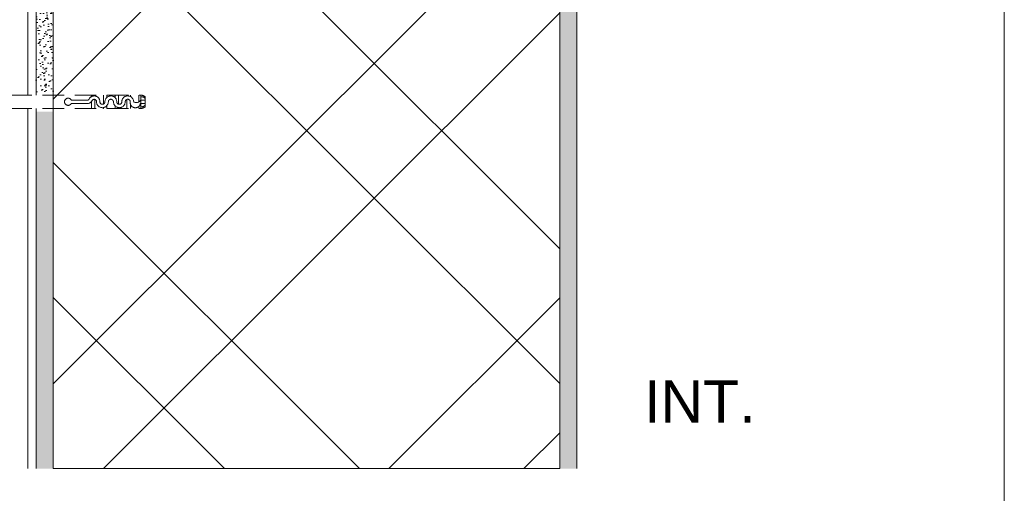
# Model space of a CAD drawing. Header units: millimetres. Extents: x -456324 to -444643, y 41194 to 44766.
# Tile 17 of 23: x -445247 to -444664, y 42357 to 42637. Entities that reach past the tile are written whole.
import ezdxf

# ---------------------------------------------------------------- set-up
doc = ezdxf.new("R2010")
doc.units = ezdxf.units.MM
doc.header["$MEASUREMENT"] = 0
doc.linetypes.add('DASHED', pattern=[19.05, 12.7, -6.35])
doc.styles.add('GENEROVANÝ_STYL_1', font='txt')
doc.linetypes.add('LEPENÍ', pattern='A,0,[1,Detail č.8 ŘEZ OKNEM -PARAPET1.Shx,S=0.060476,R=0,X=0,Y=0],-7.62,0', length=7.62)

msp = doc.modelspace()

# ---------------------------------------------------------------- hatches: boundary and pattern name
at = {"linetype": 'Continuous', "lineweight": 20, "true_color": 0xff6600}
h = msp.add_hatch(dxfattribs=at)
h.set_pattern_fill('AR_SAND_0001', color=30, style=0, pattern_type=2)
h.set_pattern_definition([(307.5, (-600427.343, 18503.144), (4.81705942, 0.1574834), [0, -3.8, 0, -4.25, 0, -4.0625]), (277.5, (-600427.343, 18503.144), (-7.05536516, 4.42444176), [0, -2.05, 0, -3.425, 0, -1.3125]), (237.5, (-600427.343, 18506.219), (-0.01414763, 7.78535465), [0, -1.25, 0, -4.5, 0, -5.875]), (227.5, (-600427.343, 18506.219), (-2.1941889, 7.5153165), [0, -0.625, 0, -2.95, 0, -3.375])])
h.paths.add_polyline_path([(-444927.39, 42371.21), (-444917.39, 42371.21), (-444917.39, 42899.7), (-444927.39, 42899.7)])
at = {"linetype": 'Continuous', "lineweight": 13}
h = msp.add_hatch(dxfattribs=at)
h.set_pattern_fill('ZDIVO2_0001', color=254, style=0, pattern_type=2)
h.set_pattern_definition([(45, (-445077.4, 42571.35), (-124.45, 124.45), []), (45, (-444997.4, 42571.35), (-124.45, 124.45), []), (135, (-445077.4, 42571.35), (124.45, 124.45), []), (135, (-444997.4, 42571.35), (124.45, 124.45), [])])
h.paths.add_polyline_path([(-444927.39, 42371.21), (-445227.39, 42371.21), (-445227.39, 42854.07), (-444927.39, 42854.07)])
h = msp.add_hatch(dxfattribs=at)
h.set_pattern_fill('ZDIVO2_0001', color=254, style=0, pattern_type=2)
h.set_pattern_definition([(45, (-600427, 4226), (-12445, 12445), []), (45, (-592427, 4226), (-12445, 12445), []), (135, (-600427, 4226), (12445, 12445), []), (135, (-592427, 4226), (12445, 12445), [])])
h.paths.add_polyline_path([(-445067.85, 42854.07), (-445227.39, 42854.07), (-445227.39, 42592.67), (-445175.44, 42592.67, -0.146838), (-445172.94, 42591.67), (-445172.94, 42585.67, -0.146839), (-445175.44, 42584.67), (-445227.39, 42584.67), (-445227.39, 42371.21), (-444927.39, 42371.21), (-444927.39, 42854.07), (-445064.06, 42854.07), (-445064.06, 42853.81), (-445063.59, 42853.49), (-445064.06, 42853.34), (-445064.06, 42851.44), (-445063.59, 42851.12), (-445064.06, 42850.97), (-445064.06, 42849.08), (-445063.59, 42848.76), (-445064.06, 42848.6), (-445064.06, 42846.71), (-445063.59, 42846.39), (-445064.06, 42846.24), (-445064.06, 42844.34), (-445063.59, 42844.02), (-445064.06, 42843.87), (-445064.06, 42841.98), (-445063.59, 42841.66), (-445064.06, 42841.5), (-445064.06, 42839.61), (-445063.59, 42839.29), (-445064.06, 42839.14), (-445064.06, 42837.24), (-445063.59, 42836.92), (-445064.06, 42836.77), (-445064.06, 42834.88), (-445063.59, 42834.56), (-445064.06, 42834.4), (-445064.06, 42832.51), (-445063.59, 42832.19), (-445064.06, 42832.04), (-445064.06, 42830.14), (-445063.59, 42829.82), (-445064.06, 42829.67), (-445064.25, 42827.81), (-445063.78, 42827.49), (-445064.25, 42827.34), (-445064.3, 42827.34), (-445064.48, 42825.48), (-445064.01, 42825.16), (-445064.48, 42825.01), (-445064.53, 42825.02), (-445064.71, 42823.16), (-445064.24, 42822.84), (-445064.71, 42822.69), (-445064.76, 42822.69), (-445064.92, 42821.15, -0.904988), (-445067, 42821.15), (-445067.2, 42823.12), (-445067.24, 42823.13), (-445067.72, 42823.45), (-445067.24, 42823.6), (-445067.44, 42825.53), (-445067.48, 42825.54), (-445067.96, 42825.86), (-445067.48, 42826.01), (-445067.68, 42827.94), (-445067.73, 42827.95), (-445068.2, 42828.27), (-445067.73, 42828.42), (-445067.85, 42829.67), (-445067.85, 42830.34), (-445068.32, 42830.66), (-445067.85, 42830.81), (-445067.85, 42832.7), (-445068.32, 42833.03), (-445067.85, 42833.18), (-445067.85, 42835.07), (-445068.32, 42835.39), (-445067.85, 42835.54), (-445067.85, 42837.44), (-445068.32, 42837.76), (-445067.85, 42837.91), (-445067.85, 42839.81), (-445068.32, 42840.13), (-445067.85, 42840.28), (-445067.85, 42842.17), (-445068.32, 42842.49), (-445067.85, 42842.65), (-445067.85, 42844.54), (-445068.32, 42844.86), (-445067.85, 42845.01), (-445067.85, 42846.91), (-445068.32, 42847.23), (-445067.85, 42847.38), (-445067.85, 42849.27), (-445068.32, 42849.59), (-445067.85, 42849.75), (-445067.85, 42851.64), (-445068.32, 42851.96), (-445067.85, 42852.11)])
at = {"linetype": 'Continuous', "lineweight": 20, "true_color": 0xff6600}
h = msp.add_hatch(dxfattribs=at)
h.set_pattern_fill('AR_SAND_0001', color=30, style=0, pattern_type=2)
h.set_pattern_definition([(307.5, (-600427.343, 18864.0855), (4.81705942, 0.1574834), [0, -3.8, 0, -4.25, 0, -4.0625]), (277.5, (-600427.343, 18864.0855), (-7.05536516, 4.42444176), [0, -2.05, 0, -3.425, 0, -1.3125]), (237.5, (-600427.343, 18867.1605), (-0.01414763, 7.78535465), [0, -1.25, 0, -4.5, 0, -5.875]), (227.5, (-600427.343, 18867.1605), (-2.1941889, 7.5153165), [0, -0.625, 0, -2.95, 0, -3.375])])
h.paths.add_polyline_path([(-445227.39, 42594.29), (-445227.39, 42663.94), (-445237.39, 42663.94), (-445237.39, 42594.29)])
at = {"linetype": 'Continuous', "lineweight": 35}
msp.add_hatch(color=8, dxfattribs=at).paths.add_polyline_path([(-445237.39, 42582.85), (-445237.39, 42371.21), (-445233.39, 42371.21), (-445233.39, 42582.85)])
at = {"linetype": 'Continuous', "lineweight": 20, "true_color": 0xff6600}
h = msp.add_hatch(dxfattribs=at)
h.set_pattern_fill('AR_SAND_0001', color=30, style=0, pattern_type=2)
h.set_pattern_definition([(37.5, (-591176.4766, 19169.323), (-0.1574834, 4.81705942), [0, -3.8, 0, -4.25, 0, -4.0625]), (7.5, (-591176.4766, 19169.323), (4.42444176, 7.05536516), [0, -2.05, 0, -3.425, 0, -1.3125]), (327.5, (-591179.5516, 19169.323), (7.78535465, 0.01414763), [0, -1.25, 0, -4.5, 0, -5.875]), (317.5, (-591179.5516, 19169.323), (7.5153165, 2.1941889), [0, -0.625, 0, -2.95, 0, -3.375])])
h.paths.add_polyline_path([(-445227.39, 42371.21), (-445227.39, 42582.85), (-445237.39, 42582.85), (-445237.39, 42371.21)])

# ---------------------------------------------------------------- linework, layer by layer
at = {"color": 48, "linetype": 'Continuous', "lineweight": 20, "true_color": 0x5a400a}
for p, q in [((-444917.39, 42891.6), (-444917.39, 42371.21)), ((-445237.39, 42592.66), (-445237.39, 42864.07)), ((-445227.39, 42592.67), (-445227.39, 42854.07)), ((-444927.39, 42854.07), (-444927.39, 42371.21)), ((-445237.39, 42371.21), (-445237.39, 42584.67)), ((-445237.39, 42371.21), (-445237.39, 42584.67)), ((-445227.39, 42371.21), (-445227.39, 42584.67))]:
    msp.add_line(p, q, dxfattribs=at)
at = {"color": 154, "linetype": 'LEPENÍ', "lineweight": 13}
for p, q in [((-445242.34, 42868.38), (-445242.39, 42592.66)), ((-445242.39, 42584.67), (-445242.39, 42371.21))]:
    msp.add_line(p, q, dxfattribs=at)
at = {"color": 7, "linetype": 'DASHED', "lineweight": 20}
for p, q in [((-445347.96, 42592.66), (-445175.44, 42592.67)), ((-445204.68, 42591.75), (-445204.68, 42592.67)), ((-445202.68, 42592.11), (-445202.68, 42592.67)), ((-445197.68, 42587.27), (-445197.68, 42592.67)), ((-445195.68, 42591.17), (-445195.68, 42592.67)), ((-445190.68, 42591.07), (-445190.68, 42592.67)), ((-445188.68, 42587.24), (-445188.68, 42592.67)), ((-445183.68, 42592.14), (-445183.68, 42592.67)), ((-445181.68, 42591.81), (-445181.68, 42592.67)), ((-445176.68, 42588.59), (-445176.68, 42592.67)), ((-445175.44, 42584.67), (-445175.44, 42592.67)), ((-445207.15, 42589.67), (-445216.68, 42589.67)), ((-445207.3, 42587.67), (-445216.68, 42587.67)), ((-445204.68, 42584.67), (-445204.68, 42588.83)), ((-445202.68, 42584.67), (-445202.68, 42590.07)), ((-445195.68, 42584.67), (-445195.68, 42586.27)), ((-445190.68, 42584.67), (-445190.68, 42586.17)), ((-445183.68, 42584.67), (-445183.68, 42590.1)), ((-445181.68, 42584.67), (-445181.68, 42587.44)), ((-445176.68, 42584.67), (-445176.68, 42585.92)), ((-445172.94, 42587.67), (-445175.72, 42587.67)), ((-445172.94, 42589.67), (-445175.54, 42589.67)), ((-445175.44, 42586.99), (-445175.44, 42590.44)), ((-445175.44, 42586.99), (-445175.44, 42590.44)), ((-445172.94, 42585.67), (-445172.94, 42591.67)), ((-445347.94, 42584.67), (-445175.44, 42584.67)), ((-445197.72, 42584.82), (-445197.72, 42584.82)), ((-445197.72, 42584.82), (-445197.72, 42584.82)), ((-445197.72, 42584.82), (-445197.72, 42584.82)), ((-445197.72, 42584.82), (-445197.72, 42584.82)), ((-445197.72, 42584.82), (-445197.72, 42584.82)), ((-445197.72, 42584.81), (-445197.68, 42584.81)), ((-445197.72, 42584.78), (-445197.68, 42584.78)), ((-445197.68, 42584.75), (-445197.72, 42584.75)), ((-445197.68, 42584.72), (-445197.72, 42584.72)), ((-445197.72, 42584.72), (-445197.68, 42584.71)), ((-445197.72, 42584.72), (-445197.72, 42584.71)), ((-445197.68, 42584.7), (-445197.72, 42584.7)), ((-445197.72, 42584.7), (-445197.72, 42584.69)), ((-445197.72, 42584.69), (-445197.68, 42584.69)), ((-445197.71, 42584.68), (-445197.72, 42584.68)), ((-445197.72, 42584.68), (-445197.72, 42584.67)), ((-445197.72, 42584.67), (-445197.68, 42584.67)), ((-445197.71, 42584.8), (-445197.71, 42584.8)), ((-445197.68, 42584.8), (-445197.7, 42584.8)), ((-445197.7, 42584.8), (-445197.7, 42584.79)), ((-445197.7, 42584.8), (-445197.68, 42584.8)), ((-445197.7, 42584.79), (-445197.68, 42584.79)), ((-445197.7, 42584.78), (-445197.7, 42584.77)), ((-445197.69, 42584.76), (-445197.7, 42584.76)), ((-445197.7, 42584.76), (-445197.68, 42584.75)), ((-445197.7, 42584.76), (-445197.7, 42584.75)), ((-445197.7, 42584.75), (-445197.7, 42584.74)), ((-445197.7, 42584.74), (-445197.68, 42584.74)), ((-445197.7, 42584.7), (-445197.7, 42584.69)), ((-445197.69, 42584.76), (-445197.69, 42584.75)), ((-445197.68, 42584.68), (-445197.69, 42584.68)), ((-445197.68, 42584.67), (-445197.68, 42585.21)), ((-445197.68, 42584.8), (-445197.68, 42584.79)), ((-445197.68, 42584.76), (-445197.68, 42584.75)), ((-445197.68, 42584.74), (-445197.68, 42584.75)), ((-445197.68, 42584.71), (-445197.68, 42584.72)), ((-445197.68, 42584.67), (-445197.68, 42584.68)), ((-445188.68, 42584.67), (-445188.68, 42585.2))]:
    msp.add_line(p, q, dxfattribs=at)
at = {"color": 154, "linetype": 'Continuous', "lineweight": 13}
msp.add_lwpolyline([(-445686.15, 43193.33), (-444664.16, 43193.33), (-444664.16, 41726.1), (-445686.15, 41726.1)], close=True, dxfattribs=at)
at = {"color": 7, "linetype": 'Continuous', "lineweight": 13, "flags": 128}
msp.add_lwpolyline([(-444927.39, 42371.21), (-445227.39, 42371.21), (-445227.39, 42854.07), (-444927.39, 42854.07)], close=True, dxfattribs=at)
at = {"color": 7, "linetype": 'DASHED', "lineweight": 20}
for centre, radius, start, end in [((-445203.1, 42588.76), 3.38, 357.87335, 153.64098), ((-445193.22, 42588.67), 3.5, 0, 180), ((-445183.22, 42588.67), 3.5, 0, 180), ((-445175.86, 42588.01), 4.68, 51.49106, 84.90506), ((-445218.54, 42588.67), 2.12, 28.08312, 331.91688), ((-445207.07, 42590.7), 3.03, 265.53255, 334.85278), ((-445207.07, 42590.7), 1.03, 265.53255, 334.85278), ((-445203.1, 42588.76), 1.38, 357.89303, 151.85068), ((-445198.22, 42588.67), 3.5, 180, 0), ((-445198.22, 42588.67), 3.5, 180, 0), ((-445198.22, 42588.67), 3.5, 180, 0), ((-445198.22, 42588.67), 1.5, 180, 0), ((-445193.22, 42588.67), 1.5, 0, 180), ((-445188.22, 42588.67), 3.5, 180, 0), ((-445188.22, 42588.67), 1.5, 180, 0), ((-445183.22, 42588.67), 1.5, 0, 180), ((-445178.72, 42588.17), 3.04, 170.58956, 350.49814), ((-445178.13, 42591.27), 3.04, 238.49046, 328.4012), ((-445175.09, 42588.93), 2.76, 39.0445, 97.35261), ((-445175.09, 42588.41), 2.76, 262.64717, 320.9555), ((-445175.86, 42589.34), 4.68, 275.09477, 308.50894)]:
    msp.add_arc(centre, radius, start, end, dxfattribs=at)

# ---------------------------------------------------------------- texts
at = {"color": 154, "linetype": 'Continuous', "lineweight": 13, "insert": (-444877.41, 42398.49), "char_height": 25, "attachment_point": 7, "style": 'GENEROVANÝ_STYL_1'}
msp.add_mtext('\\A1;{\\pql;\\fArial|b0|i0|c238|p38;INT.}', dxfattribs=at)

doc.saveas('drawing.dxf')
